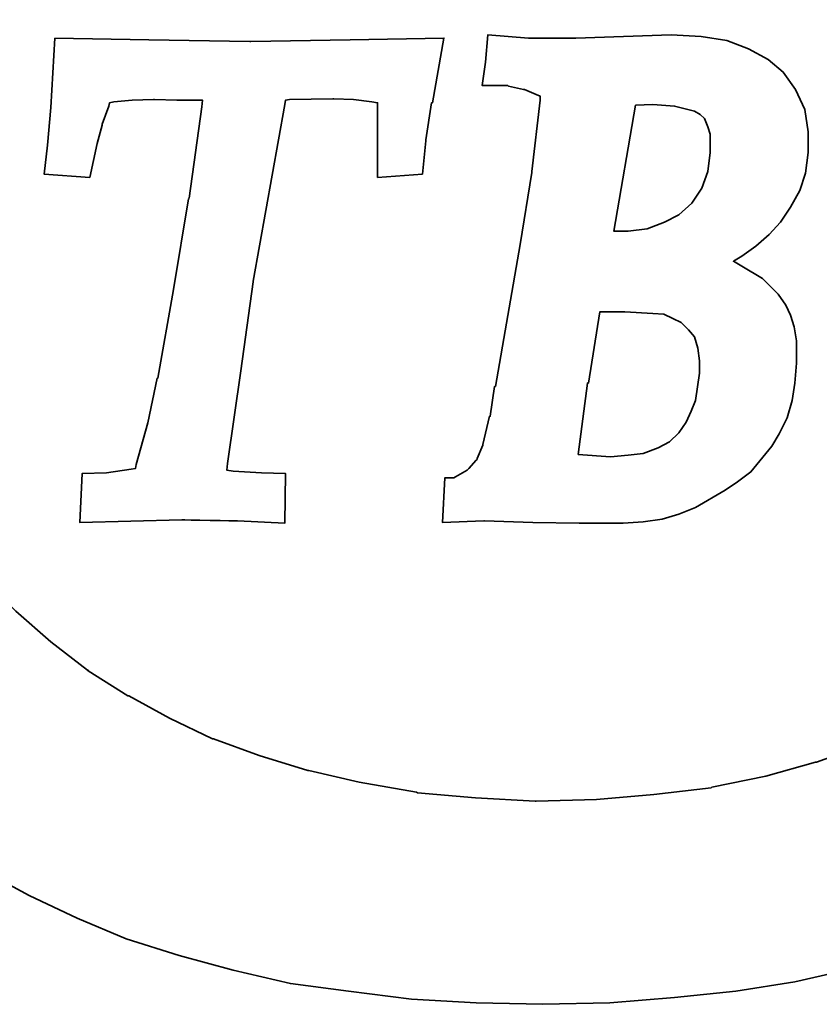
# Model space of a CAD drawing. Header units: millimetres. Extents: x 7 to 250, y 15 to 167.
# Tile 5 of 63: x 160.49 to 165.11, y 81.07 to 86.77. Entities that reach past the tile are written whole.
import ezdxf

# ---------------------------------------------------------------- set-up
doc = ezdxf.new("R2010")
doc.units = ezdxf.units.MM
doc.header["$LTSCALE"] = 0.2
doc.layers.add('layer 1', color=7, linetype='CONTINUOUS')

msp = doc.modelspace()

# ---------------------------------------------------------------- linework, layer by layer
at = {"layer": 'layer 1', "color": 1, "lineweight": 35}
for points, knots in [([(166.8989, 87.134), (166.8989, 87.134), (168.0169, 87.8255), (168.0169, 87.8255), (168.0169, 87.8255), (168.0169, 87.8255), (167.8589, 88.0265), (167.8589, 88.0265), (167.8589, 88.0265), (167.8589, 88.0265), (167.6769, 88.2135), (167.6769, 88.2135), (167.6769, 88.2135), (167.6769, 88.2135), (167.4894, 88.3965), (167.4894, 88.3965), (167.4894, 88.3965), (167.4894, 88.3965), (167.2969, 88.5595), (167.2969, 88.5595), (167.2969, 88.5595), (167.2969, 88.5595), (167.0909, 88.7225), (167.0909, 88.7225), (167.0909, 88.7225), (167.0909, 88.7225), (167.0859, 88.7225), (167.0859, 88.7225), (167.0859, 88.7225), (167.0859, 88.7225), (166.8609, 88.8615), (166.8609, 88.8615), (166.8609, 88.8615), (166.8609, 88.8615), (166.8609, 88.866), (166.8609, 88.866), (166.8609, 88.866), (166.8609, 88.866), (166.6349, 89.005), (166.6349, 89.005), (166.6349, 89.005), (166.6349, 89.005), (166.3909, 89.1255), (166.3909, 89.1255), (166.3909, 89.1255), (166.3909, 89.1255), (166.1454, 89.2505), (166.1454, 89.2505), (166.1454, 89.2505), (166.1454, 89.2505), (165.8479, 89.3655), (165.8479, 89.3655), (165.8479, 89.3655), (165.8479, 89.3655), (165.5264, 89.4755), (165.5264, 89.4755), (165.5264, 89.4755), (165.5264, 89.4755), (165.1909, 89.5715), (165.1909, 89.5715), (165.1909, 89.5715), (165.1909, 89.5715), (164.8364, 89.648), (164.8364, 89.648), (164.8364, 89.648), (164.8364, 89.648), (164.4759, 89.7015), (164.4759, 89.7015), (164.4759, 89.7015), (164.4759, 89.7015), (164.0829, 89.7395), (164.0829, 89.7395), (164.0829, 89.7395), (164.0829, 89.7395), (163.6799, 89.7585), (163.6799, 89.7585), (163.6799, 89.7585), (163.6799, 89.7585), (163.2719, 89.7495), (163.2719, 89.7495), (163.2719, 89.7495), (163.2719, 89.7495), (162.8829, 89.7255), (162.8829, 89.7255), (162.8829, 89.7255), (162.8829, 89.7255), (162.5229, 89.6915), (162.5229, 89.6915), (162.5229, 89.6915), (162.5229, 89.6915), (162.1729, 89.648), (162.1729, 89.648), (162.1729, 89.648), (162.1729, 89.648), (161.8374, 89.581), (161.8374, 89.581), (161.8374, 89.581), (161.8374, 89.581), (161.6069, 89.519), (161.6069, 89.519), (161.6069, 89.519), (161.6069, 89.519), (161.3769, 89.4515), (161.3769, 89.4515), (161.3769, 89.4515), (161.3769, 89.4515), (161.1509, 89.3745), (161.1509, 89.3745), (161.1509, 89.3745), (161.1509, 89.3745), (160.9399, 89.2885), (160.9399, 89.2885), (160.9399, 89.2885), (160.9399, 89.2885), (160.7339, 89.1925), (160.7339, 89.1925), (160.7339, 89.1925), (160.7339, 89.1925), (160.5229, 89.0915), (160.5229, 89.0915), (160.5229, 89.0915), (160.5229, 89.0915), (160.3309, 88.986), (160.3309, 88.986), (160.3309, 88.986), (160.3309, 88.986), (160.1389, 88.8755), (160.1389, 88.8755), (160.1389, 88.8755), (160.1389, 88.8755), (159.9564, 88.751), (159.9564, 88.751), (159.9564, 88.751), (159.9564, 88.751), (159.7789, 88.6265), (159.7789, 88.6265), (159.7789, 88.6265), (159.7789, 88.6265), (159.6159, 88.4925), (159.6159, 88.4925), (159.6159, 88.4925), (159.6159, 88.4925), (159.4479, 88.3485), (159.4479, 88.3485), (159.4479, 88.3485), (159.4479, 88.3485), (159.1554, 88.06), (159.1554, 88.06), (159.1554, 88.06), (159.1554, 88.06), (159.1499, 88.0555), (159.1499, 88.0555), (159.1499, 88.0555), (159.1499, 88.0555), (158.8769, 87.7295), (158.8769, 87.7295), (158.8769, 87.7295), (158.8769, 87.7295), (158.7229, 87.5035), (158.7229, 87.5035), (158.7229, 87.5035), (158.7229, 87.5035), (158.7184, 87.4985), (158.7184, 87.4985), (158.7184, 87.4985), (158.7184, 87.4985), (158.5699, 87.2445), (158.5699, 87.2445), (158.5699, 87.2445), (158.5699, 87.2445), (158.4349, 86.981), (158.4349, 86.981), (158.4349, 86.981), (158.4349, 86.981), (158.3199, 86.6835), (158.3199, 86.6835), (158.3199, 86.6835), (158.3199, 86.6835), (158.2239, 86.3715), (158.2239, 86.3715), (158.2239, 86.3715), (158.2239, 86.3715), (158.2239, 86.3615), (158.2239, 86.3615), (158.2239, 86.3615), (158.2239, 86.3615), (158.1619, 86.0255), (158.1619, 86.0255), (158.1619, 86.0255), (158.1619, 86.0255), (158.1429, 85.858), (158.1429, 85.858), (158.1429, 85.858), (158.1429, 85.858), (158.1329, 85.6705), (158.1329, 85.6705), (158.1329, 85.6705), (158.1329, 85.6705), (158.1234, 85.4835), (158.1234, 85.4835), (158.1234, 85.4835), (158.1234, 85.4835), (158.1234, 85.2965), (158.1234, 85.2965), (158.1234, 85.2965), (158.1234, 85.2965), (158.1519, 84.9225), (158.1519, 84.9225), (158.1519, 84.9225), (158.1519, 84.9225), (158.2099, 84.586), (158.2099, 84.586), (158.2099, 84.586), (158.2099, 84.586), (158.2819, 84.2695), (158.2819, 84.2695), (158.2819, 84.2695), (158.2819, 84.2695), (158.3924, 83.9725), (158.3924, 83.9725), (158.3924, 83.9725), (158.3924, 83.9725), (158.5124, 83.689), (158.5124, 83.689), (158.5124, 83.689), (158.5124, 83.689), (158.6559, 83.4305), (158.6559, 83.4305), (158.6559, 83.4305), (158.6559, 83.4305), (158.8049, 83.181), (158.8049, 83.181), (158.8049, 83.181), (158.8049, 83.181), (158.9869, 82.9555), (158.9869, 82.9555), (158.9869, 82.9555), (158.9869, 82.9555), (159.1694, 82.734), (159.1694, 82.734), (159.1694, 82.734), (159.1694, 82.734), (159.3709, 82.5375), (159.3709, 82.5375), (159.3709, 82.5375), (159.3709, 82.5375), (159.5769, 82.336), (159.5769, 82.336), (159.5769, 82.336), (159.5769, 82.336), (159.7979, 82.1635), (159.7979, 82.1635), (159.7979, 82.1635), (159.7979, 82.1635), (160.0329, 81.991), (160.0329, 81.991), (160.0329, 81.991), (160.0329, 81.991), (160.2829, 81.8375), (160.2829, 81.8375), (160.2829, 81.8375), (160.2829, 81.8375), (160.5414, 81.698), (160.5414, 81.698), (160.5414, 81.698), (160.5414, 81.698), (160.8199, 81.568), (160.8199, 81.568), (160.8199, 81.568), (160.8199, 81.568), (161.1029, 81.4485), (161.1029, 81.4485), (161.1029, 81.4485), (161.1029, 81.4485), (161.4099, 81.3525), (161.4099, 81.3525), (161.4099, 81.3525), (161.4099, 81.3525), (161.7219, 81.2665), (161.7219, 81.2665), (161.7219, 81.2665), (161.7219, 81.2665), (162.0529, 81.1895), (162.0529, 81.1895), (162.0529, 81.1895), (162.0529, 81.1895), (162.3884, 81.1465), (162.3884, 81.1465), (162.3884, 81.1465), (162.3884, 81.1465), (162.7534, 81.0985), (162.7534, 81.0985), (162.7534, 81.0985), (162.7534, 81.0985), (163.1279, 81.079), (163.1279, 81.079), (163.1279, 81.079), (163.1279, 81.079), (163.5119, 81.0695), (163.5119, 81.0695), (163.5119, 81.0695), (163.5119, 81.0695), (163.9004, 81.079), (163.9004, 81.079), (163.9004, 81.079), (163.9004, 81.079), (164.2749, 81.108), (164.2749, 81.108), (164.2749, 81.108), (164.2749, 81.108), (164.6299, 81.1465), (164.6299, 81.1465), (164.6299, 81.1465), (164.6299, 81.1465), (164.9699, 81.199), (164.9699, 81.199), (164.9699, 81.199), (164.9699, 81.199), (165.3009, 81.2755), (165.3009, 81.2755), (165.3009, 81.2755), (165.3009, 81.2755), (165.6179, 81.3625), (165.6179, 81.3625), (165.6179, 81.3625), (165.6179, 81.3625), (165.9159, 81.463), (165.9159, 81.463), (165.9159, 81.463), (165.9159, 81.463), (166.2129, 81.583), (166.2129, 81.583), (166.2129, 81.583), (166.2129, 81.583), (166.6164, 81.7745), (166.6164, 81.7745), (166.6164, 81.7745), (166.6164, 81.7745), (166.8124, 81.8805), (166.8124, 81.8805), (166.8124, 81.8805), (166.8124, 81.8805), (166.9954, 81.991), (166.9954, 81.991), (166.9954, 81.991), (166.9954, 81.991), (167.1729, 82.115), (167.1729, 82.115), (167.1729, 82.115), (167.1729, 82.115), (167.3449, 82.2495), (167.3449, 82.2495), (167.3449, 82.2495), (167.3449, 82.2495), (167.5089, 82.3845), (167.5089, 82.3845), (167.5089, 82.3845), (167.5089, 82.3845), (167.6624, 82.5285), (167.6624, 82.5285), (167.6624, 82.5285), (167.6624, 82.5285), (167.8639, 82.73), (167.8639, 82.73), (167.8639, 82.73), (167.8639, 82.73), (167.9549, 82.826), (167.9549, 82.826), (167.9549, 82.826), (167.9549, 82.826), (168.0219, 82.8975), (168.0219, 82.8975), (168.0219, 82.8975), (168.0219, 82.8975), (166.8989, 83.5935), (166.8989, 83.5935), (166.8989, 83.5935), (166.8989, 83.5935), (166.7259, 83.425), (166.7259, 83.425), (166.7259, 83.425), (166.7259, 83.425), (166.5349, 83.2625), (166.5349, 83.2625), (166.5349, 83.2625), (166.5349, 83.2625), (166.3229, 83.099), (166.3229, 83.099), (166.3229, 83.099), (166.3229, 83.099), (166.1029, 82.9455), (166.1029, 82.9455), (166.1029, 82.9455), (166.1029, 82.9455), (166.0979, 82.9405), (166.0979, 82.9405), (166.0979, 82.9405), (166.0979, 82.9405), (165.8674, 82.806), (165.8674, 82.806), (165.8674, 82.806), (165.8674, 82.806), (165.6279, 82.6815), (165.6279, 82.6815), (165.6279, 82.6815), (165.6279, 82.6815), (165.6229, 82.6815), (165.6229, 82.6815), (165.6229, 82.6815), (165.6229, 82.6815), (165.3639, 82.566), (165.3639, 82.566), (165.3639, 82.566), (165.3639, 82.566), (165.0949, 82.47), (165.0949, 82.47), (165.0949, 82.47), (165.0949, 82.47), (165.0904, 82.47), (165.0904, 82.47), (165.0904, 82.47), (165.0904, 82.47), (164.8019, 82.3885), (164.8019, 82.3885), (164.8019, 82.3885), (164.8019, 82.3885), (164.4909, 82.3265), (164.4909, 82.3265), (164.4909, 82.3265), (164.4909, 82.3265), (164.4859, 82.3215), (164.4859, 82.3215), (164.4859, 82.3215), (164.4859, 82.3215), (164.1549, 82.2835), (164.1549, 82.2835), (164.1549, 82.2835), (164.1549, 82.2835), (163.8239, 82.2545), (163.8239, 82.2545), (163.8239, 82.2545), (163.8239, 82.2545), (163.4734, 82.2445), (163.4734, 82.2445), (163.4734, 82.2445), (163.4734, 82.2445), (163.4689, 82.2445), (163.4689, 82.2445), (163.4689, 82.2445), (163.4689, 82.2445), (163.1234, 82.2645), (163.1234, 82.2645), (163.1234, 82.2645), (163.1234, 82.2645), (162.7869, 82.2925), (162.7869, 82.2925), (162.7869, 82.2925), (162.7869, 82.2925), (162.7824, 82.2975), (162.7824, 82.2975), (162.7824, 82.2975), (162.7824, 82.2975), (162.4509, 82.355), (162.4509, 82.355), (162.4509, 82.355), (162.4509, 82.355), (162.1589, 82.422), (162.1589, 82.422), (162.1589, 82.422), (162.1589, 82.422), (162.1539, 82.422), (162.1539, 82.422), (162.1539, 82.422), (162.1539, 82.422), (161.8709, 82.5085), (161.8709, 82.5085), (161.8709, 82.5085), (161.8709, 82.5085), (161.6069, 82.6045), (161.6069, 82.6045), (161.6069, 82.6045), (161.6069, 82.6045), (161.6019, 82.6045), (161.6019, 82.6045), (161.6019, 82.6045), (161.6019, 82.6045), (161.3529, 82.7245), (161.3529, 82.7245), (161.3529, 82.7245), (161.3529, 82.7245), (161.1169, 82.854), (161.1169, 82.854), (161.1169, 82.854), (161.1169, 82.854), (161.1129, 82.854), (161.1129, 82.854), (161.1129, 82.854), (161.1129, 82.854), (160.8819, 82.998), (160.8819, 82.998), (160.8819, 82.998), (160.8819, 82.998), (160.8819, 83.003), (160.8819, 83.003), (160.8819, 83.003), (160.8819, 83.003), (160.8779, 83.003), (160.8779, 83.003), (160.8779, 83.003), (160.8779, 83.003), (160.6659, 83.1665), (160.6659, 83.1665), (160.6659, 83.1665), (160.6659, 83.1665), (160.4649, 83.3435), (160.4649, 83.3435), (160.4649, 83.3435), (160.4649, 83.3435), (160.4599, 83.348), (160.4599, 83.348), (160.4599, 83.348), (160.4599, 83.348), (160.2779, 83.5355), (160.2779, 83.5355), (160.2779, 83.5355), (160.2779, 83.5355), (160.1054, 83.737), (160.1054, 83.737), (160.1054, 83.737), (160.1054, 83.737), (160.1054, 83.7415), (160.1054, 83.7415), (160.1054, 83.7415), (160.1054, 83.7415), (159.9514, 83.9725), (159.9514, 83.9725), (159.9514, 83.9725), (159.9514, 83.9725), (159.9469, 83.9725), (159.9469, 83.9725), (159.9469, 83.9725), (159.9469, 83.9725), (159.9419, 83.9815), (159.9419, 83.9815), (159.9419, 83.9815), (159.9419, 83.9815), (159.8219, 84.207), (159.8219, 84.207), (159.8219, 84.207), (159.8219, 84.207), (159.8219, 84.212), (159.8219, 84.212), (159.8219, 84.212), (159.8219, 84.212), (159.7209, 84.4765), (159.7209, 84.4765), (159.7209, 84.4765), (159.7209, 84.4765), (159.7159, 84.4855), (159.7159, 84.4855), (159.7159, 84.4855), (159.7159, 84.4855), (159.6304, 84.7735), (159.6304, 84.7735), (159.6304, 84.7735), (159.6304, 84.7735), (159.6304, 84.7785), (159.6304, 84.7785), (159.6304, 84.7785), (159.6304, 84.7785), (159.6009, 84.9315), (159.6009, 84.9315), (159.6009, 84.9315), (159.6009, 84.9315), (159.5959, 84.9365), (159.5959, 84.9365), (159.5959, 84.9365), (159.5959, 84.9365), (159.5769, 85.09), (159.5769, 85.09), (159.5769, 85.09), (159.5769, 85.09), (159.5679, 85.2625), (159.5679, 85.2625), (159.5679, 85.2625), (159.5679, 85.2625), (159.5624, 85.4355), (159.5624, 85.4355), (159.5624, 85.4355), (159.5624, 85.4355), (159.5624, 85.4405), (159.5624, 85.4405), (159.5624, 85.4405), (159.5624, 85.4405), (159.5719, 85.594), (159.5719, 85.594), (159.5719, 85.594), (159.5719, 85.594), (159.5719, 85.6135), (159.5719, 85.6135), (159.5719, 85.6135), (159.5719, 85.6135), (159.5864, 85.7765), (159.5864, 85.7765), (159.5864, 85.7765), (159.5864, 85.7765), (159.6059, 85.9295), (159.6059, 85.9295), (159.6059, 85.9295), (159.6059, 85.9295), (159.6059, 85.935), (159.6059, 85.935), (159.6059, 85.935), (159.6059, 85.935), (159.6109, 85.935), (159.6109, 85.935), (159.6109, 85.935), (159.6109, 85.935), (159.6109, 85.9445), (159.6109, 85.9445), (159.6109, 85.9445), (159.6109, 85.9445), (159.6399, 86.0835), (159.6399, 86.0835), (159.6399, 86.0835), (159.6399, 86.0835), (159.6399, 86.0885), (159.6399, 86.0885), (159.6399, 86.0885), (159.6399, 86.0885), (159.6489, 86.1215), (159.6489, 86.1215), (159.6489, 86.1215), (159.6489, 86.1215), (159.7264, 86.3715), (159.7264, 86.3715), (159.7264, 86.3715), (159.7264, 86.3715), (159.7264, 86.376), (159.7264, 86.376), (159.7264, 86.376), (159.7264, 86.376), (159.8509, 86.6355), (159.8509, 86.6355), (159.8509, 86.6355), (159.8509, 86.6355), (159.9849, 86.8755), (159.9849, 86.8755), (159.9849, 86.8755), (159.9849, 86.8755), (159.9899, 86.8795), (159.9899, 86.8795), (159.9899, 86.8795), (159.9899, 86.8795), (160.1534, 87.1005), (160.1534, 87.1005), (160.1534, 87.1005), (160.1534, 87.1005), (160.3259, 87.2925), (160.3259, 87.2925), (160.3259, 87.2925), (160.3259, 87.2925), (160.3259, 87.2975), (160.3259, 87.2975), (160.3259, 87.2975), (160.3259, 87.2975), (160.5079, 87.4795), (160.5079, 87.4795), (160.5079, 87.4795), (160.5079, 87.4795), (160.5129, 87.4795), (160.5129, 87.4795), (160.5129, 87.4795), (160.5129, 87.4795), (160.7139, 87.652), (160.7139, 87.652), (160.7139, 87.652), (160.7139, 87.652), (160.9349, 87.8055), (160.9349, 87.8055), (160.9349, 87.8055), (160.9349, 87.8055), (160.9399, 87.8105), (160.9399, 87.8105), (160.9399, 87.8105), (160.9399, 87.8105), (161.1704, 87.9545), (161.1704, 87.9545), (161.1704, 87.9545), (161.1704, 87.9545), (161.4099, 88.089), (161.4099, 88.089), (161.4099, 88.089), (161.4099, 88.089), (161.4149, 88.089), (161.4149, 88.089), (161.4149, 88.089), (161.4149, 88.089), (161.6639, 88.199), (161.6639, 88.199), (161.6639, 88.199), (161.6639, 88.199), (161.9334, 88.295), (161.9334, 88.295), (161.9334, 88.295), (161.9334, 88.295), (162.2109, 88.3865), (162.2109, 88.3865), (162.2109, 88.3865), (162.2109, 88.3865), (162.2159, 88.3865), (162.2159, 88.3865), (162.2159, 88.3865), (162.2159, 88.3865), (162.5139, 88.4535), (162.5139, 88.4535), (162.5139, 88.4535), (162.5139, 88.4535), (162.5139, 88.4585), (162.5139, 88.4585), (162.5139, 88.4585), (162.5139, 88.4585), (162.5189, 88.4585), (162.5189, 88.4585), (162.5189, 88.4585), (162.5189, 88.4585), (162.8499, 88.5065), (162.8499, 88.5065), (162.8499, 88.5065), (162.8499, 88.5065), (162.8539, 88.5065), (162.8539, 88.5065), (162.8539, 88.5065), (162.8539, 88.5065), (163.1954, 88.535), (163.1954, 88.535), (163.1954, 88.535), (163.1954, 88.535), (163.5359, 88.5445), (163.5359, 88.5445), (163.5359, 88.5445), (163.5359, 88.5445), (163.5409, 88.5445), (163.5409, 88.5445), (163.5409, 88.5445), (163.5409, 88.5445), (163.8859, 88.535), (163.8859, 88.535), (163.8859, 88.535), (163.8859, 88.535), (164.2219, 88.5065), (164.2219, 88.5065), (164.2219, 88.5065), (164.2219, 88.5065), (164.2269, 88.5015), (164.2269, 88.5015), (164.2269, 88.5015), (164.2269, 88.5015), (164.5429, 88.4445), (164.5429, 88.4445), (164.5429, 88.4445), (164.5429, 88.4445), (164.8499, 88.3815), (164.8499, 88.3815), (164.8499, 88.3815), (164.8499, 88.3815), (164.8549, 88.3815), (164.8549, 88.3815), (164.8549, 88.3815), (164.8549, 88.3815), (165.1429, 88.295), (165.1429, 88.295), (165.1429, 88.295), (165.1429, 88.295), (165.3729, 88.2095), (165.3729, 88.2095), (165.3729, 88.2095), (165.3729, 88.2095), (165.6039, 88.1135), (165.6039, 88.1135), (165.6039, 88.1135), (165.6039, 88.1135), (165.6089, 88.1135), (165.6089, 88.1135), (165.6089, 88.1135), (165.6089, 88.1135), (165.8199, 88.0025), (165.8199, 88.0025), (165.8199, 88.0025), (165.8199, 88.0025), (166.0309, 87.8775), (166.0309, 87.8775), (166.0309, 87.8775), (166.0309, 87.8775), (166.0309, 87.8735), (166.0309, 87.8735), (166.0309, 87.8735), (166.0309, 87.8735), (166.2229, 87.7485), (166.2229, 87.7485), (166.2229, 87.7485), (166.2229, 87.7485), (166.2274, 87.7485), (166.2274, 87.7485), (166.2274, 87.7485), (166.2274, 87.7485), (166.4049, 87.6095), (166.4049, 87.6095), (166.4049, 87.6095), (166.4049, 87.6095), (166.4099, 87.604), (166.4099, 87.604), (166.4099, 87.604), (166.4099, 87.604), (166.5829, 87.4555), (166.5829, 87.4555), (166.5829, 87.4555), (166.5829, 87.4555), (166.5869, 87.4505), (166.5869, 87.4505), (166.5869, 87.4505), (166.5869, 87.4505), (166.7409, 87.2925), (166.7409, 87.2925), (166.7409, 87.2925), (166.7409, 87.2925), (166.8269, 87.2015), (166.8269, 87.2015), (166.8269, 87.2015), (166.8269, 87.2015), (166.8989, 87.134), (166.8989, 87.134)], [0, 0, 0, 0, 0.004808, 0.004808, 0.004808, 0.004808, 0.009615, 0.009615, 0.009615, 0.009615, 0.014423, 0.014423, 0.014423, 0.014423, 0.019231, 0.019231, 0.019231, 0.019231, 0.024038, 0.024038, 0.024038, 0.024038, 0.028846, 0.028846, 0.028846, 0.028846, 0.033654, 0.033654, 0.033654, 0.033654, 0.038462, 0.038462, 0.038462, 0.038462, 0.043269, 0.043269, 0.043269, 0.043269, 0.048077, 0.048077, 0.048077, 0.048077, 0.052885, 0.052885, 0.052885, 0.052885, 0.057692, 0.057692, 0.057692, 0.057692, 0.0625, 0.0625, 0.0625, 0.0625, 0.067308, 0.067308, 0.067308, 0.067308, 0.072115, 0.072115, 0.072115, 0.072115, 0.076923, 0.076923, 0.076923, 0.076923, 0.081731, 0.081731, 0.081731, 0.081731, 0.086538, 0.086538, 0.086538, 0.086538, 0.091346, 0.091346, 0.091346, 0.091346, 0.096154, 0.096154, 0.096154, 0.096154, 0.100962, 0.100962, 0.100962, 0.100962, 0.105769, 0.105769, 0.105769, 0.105769, 0.110577, 0.110577, 0.110577, 0.110577, 0.115385, 0.115385, 0.115385, 0.115385, 0.120192, 0.120192, 0.120192, 0.120192, 0.125, 0.125, 0.125, 0.125, 0.129808, 0.129808, 0.129808, 0.129808, 0.134615, 0.134615, 0.134615, 0.134615, 0.139423, 0.139423, 0.139423, 0.139423, 0.144231, 0.144231, 0.144231, 0.144231, 0.149038, 0.149038, 0.149038, 0.149038, 0.153846, 0.153846, 0.153846, 0.153846, 0.158654, 0.158654, 0.158654, 0.158654, 0.163462, 0.163462, 0.163462, 0.163462, 0.168269, 0.168269, 0.168269, 0.168269, 0.173077, 0.173077, 0.173077, 0.173077, 0.177885, 0.177885, 0.177885, 0.177885, 0.182692, 0.182692, 0.182692, 0.182692, 0.1875, 0.1875, 0.1875, 0.1875, 0.192308, 0.192308, 0.192308, 0.192308, 0.197115, 0.197115, 0.197115, 0.197115, 0.201923, 0.201923, 0.201923, 0.201923, 0.206731, 0.206731, 0.206731, 0.206731, 0.211538, 0.211538, 0.211538, 0.211538, 0.216346, 0.216346, 0.216346, 0.216346, 0.221154, 0.221154, 0.221154, 0.221154, 0.225962, 0.225962, 0.225962, 0.225962, 0.230769, 0.230769, 0.230769, 0.230769, 0.235577, 0.235577, 0.235577, 0.235577, 0.240385, 0.240385, 0.240385, 0.240385, 0.245192, 0.245192, 0.245192, 0.245192, 0.25, 0.25, 0.25, 0.25, 0.254808, 0.254808, 0.254808, 0.254808, 0.259615, 0.259615, 0.259615, 0.259615, 0.264423, 0.264423, 0.264423, 0.264423, 0.269231, 0.269231, 0.269231, 0.269231, 0.274038, 0.274038, 0.274038, 0.274038, 0.278846, 0.278846, 0.278846, 0.278846, 0.283654, 0.283654, 0.283654, 0.283654, 0.288462, 0.288462, 0.288462, 0.288462, 0.293269, 0.293269, 0.293269, 0.293269, 0.298077, 0.298077, 0.298077, 0.298077, 0.302885, 0.302885, 0.302885, 0.302885, 0.307692, 0.307692, 0.307692, 0.307692, 0.3125, 0.3125, 0.3125, 0.3125, 0.317308, 0.317308, 0.317308, 0.317308, 0.322115, 0.322115, 0.322115, 0.322115, 0.326923, 0.326923, 0.326923, 0.326923, 0.331731, 0.331731, 0.331731, 0.331731, 0.336538, 0.336538, 0.336538, 0.336538, 0.341346, 0.341346, 0.341346, 0.341346, 0.346154, 0.346154, 0.346154, 0.346154, 0.350962, 0.350962, 0.350962, 0.350962, 0.355769, 0.355769, 0.355769, 0.355769, 0.360577, 0.360577, 0.360577, 0.360577, 0.365385, 0.365385, 0.365385, 0.365385, 0.370192, 0.370192, 0.370192, 0.370192, 0.375, 0.375, 0.375, 0.375, 0.379808, 0.379808, 0.379808, 0.379808, 0.384615, 0.384615, 0.384615, 0.384615, 0.389423, 0.389423, 0.389423, 0.389423, 0.394231, 0.394231, 0.394231, 0.394231, 0.399038, 0.399038, 0.399038, 0.399038, 0.403846, 0.403846, 0.403846, 0.403846, 0.408654, 0.408654, 0.408654, 0.408654, 0.413462, 0.413462, 0.413462, 0.413462, 0.418269, 0.418269, 0.418269, 0.418269, 0.423077, 0.423077, 0.423077, 0.423077, 0.427885, 0.427885, 0.427885, 0.427885, 0.432692, 0.432692, 0.432692, 0.432692, 0.4375, 0.4375, 0.4375, 0.4375, 0.442308, 0.442308, 0.442308, 0.442308, 0.447115, 0.447115, 0.447115, 0.447115, 0.451923, 0.451923, 0.451923, 0.451923, 0.456731, 0.456731, 0.456731, 0.456731, 0.461538, 0.461538, 0.461538, 0.461538, 0.466346, 0.466346, 0.466346, 0.466346, 0.471154, 0.471154, 0.471154, 0.471154, 0.475962, 0.475962, 0.475962, 0.475962, 0.480769, 0.480769, 0.480769, 0.480769, 0.485577, 0.485577, 0.485577, 0.485577, 0.490385, 0.490385, 0.490385, 0.490385, 0.495192, 0.495192, 0.495192, 0.495192, 0.5, 0.5, 0.5, 0.5, 0.504808, 0.504808, 0.504808, 0.504808, 0.509615, 0.509615, 0.509615, 0.509615, 0.514423, 0.514423, 0.514423, 0.514423, 0.519231, 0.519231, 0.519231, 0.519231, 0.524038, 0.524038, 0.524038, 0.524038, 0.528846, 0.528846, 0.528846, 0.528846, 0.533654, 0.533654, 0.533654, 0.533654, 0.538462, 0.538462, 0.538462, 0.538462, 0.543269, 0.543269, 0.543269, 0.543269, 0.548077, 0.548077, 0.548077, 0.548077, 0.552885, 0.552885, 0.552885, 0.552885, 0.557692, 0.557692, 0.557692, 0.557692, 0.5625, 0.5625, 0.5625, 0.5625, 0.567308, 0.567308, 0.567308, 0.567308, 0.572115, 0.572115, 0.572115, 0.572115, 0.576923, 0.576923, 0.576923, 0.576923, 0.581731, 0.581731, 0.581731, 0.581731, 0.586538, 0.586538, 0.586538, 0.586538, 0.591346, 0.591346, 0.591346, 0.591346, 0.596154, 0.596154, 0.596154, 0.596154, 0.600962, 0.600962, 0.600962, 0.600962, 0.605769, 0.605769, 0.605769, 0.605769, 0.610577, 0.610577, 0.610577, 0.610577, 0.615385, 0.615385, 0.615385, 0.615385, 0.620192, 0.620192, 0.620192, 0.620192, 0.625, 0.625, 0.625, 0.625, 0.629808, 0.629808, 0.629808, 0.629808, 0.634615, 0.634615, 0.634615, 0.634615, 0.639423, 0.639423, 0.639423, 0.639423, 0.644231, 0.644231, 0.644231, 0.644231, 0.649038, 0.649038, 0.649038, 0.649038, 0.653846, 0.653846, 0.653846, 0.653846, 0.658654, 0.658654, 0.658654, 0.658654, 0.663462, 0.663462, 0.663462, 0.663462, 0.668269, 0.668269, 0.668269, 0.668269, 0.673077, 0.673077, 0.673077, 0.673077, 0.677885, 0.677885, 0.677885, 0.677885, 0.682692, 0.682692, 0.682692, 0.682692, 0.6875, 0.6875, 0.6875, 0.6875, 0.692308, 0.692308, 0.692308, 0.692308, 0.697115, 0.697115, 0.697115, 0.697115, 0.701923, 0.701923, 0.701923, 0.701923, 0.706731, 0.706731, 0.706731, 0.706731, 0.711538, 0.711538, 0.711538, 0.711538, 0.716346, 0.716346, 0.716346, 0.716346, 0.721154, 0.721154, 0.721154, 0.721154, 0.725962, 0.725962, 0.725962, 0.725962, 0.730769, 0.730769, 0.730769, 0.730769, 0.735577, 0.735577, 0.735577, 0.735577, 0.740385, 0.740385, 0.740385, 0.740385, 0.745192, 0.745192, 0.745192, 0.745192, 0.75, 0.75, 0.75, 0.75, 0.754808, 0.754808, 0.754808, 0.754808, 0.759615, 0.759615, 0.759615, 0.759615, 0.764423, 0.764423, 0.764423, 0.764423, 0.769231, 0.769231, 0.769231, 0.769231, 0.774038, 0.774038, 0.774038, 0.774038, 0.778846, 0.778846, 0.778846, 0.778846, 0.783654, 0.783654, 0.783654, 0.783654, 0.788462, 0.788462, 0.788462, 0.788462, 0.793269, 0.793269, 0.793269, 0.793269, 0.798077, 0.798077, 0.798077, 0.798077, 0.802885, 0.802885, 0.802885, 0.802885, 0.807692, 0.807692, 0.807692, 0.807692, 0.8125, 0.8125, 0.8125, 0.8125, 0.817308, 0.817308, 0.817308, 0.817308, 0.822115, 0.822115, 0.822115, 0.822115, 0.826923, 0.826923, 0.826923, 0.826923, 0.831731, 0.831731, 0.831731, 0.831731, 0.836538, 0.836538, 0.836538, 0.836538, 0.841346, 0.841346, 0.841346, 0.841346, 0.846154, 0.846154, 0.846154, 0.846154, 0.850962, 0.850962, 0.850962, 0.850962, 0.855769, 0.855769, 0.855769, 0.855769, 0.860577, 0.860577, 0.860577, 0.860577, 0.865385, 0.865385, 0.865385, 0.865385, 0.870192, 0.870192, 0.870192, 0.870192, 0.875, 0.875, 0.875, 0.875, 0.879808, 0.879808, 0.879808, 0.879808, 0.884615, 0.884615, 0.884615, 0.884615, 0.889423, 0.889423, 0.889423, 0.889423, 0.894231, 0.894231, 0.894231, 0.894231, 0.899038, 0.899038, 0.899038, 0.899038, 0.903846, 0.903846, 0.903846, 0.903846, 0.908654, 0.908654, 0.908654, 0.908654, 0.913462, 0.913462, 0.913462, 0.913462, 0.918269, 0.918269, 0.918269, 0.918269, 0.923077, 0.923077, 0.923077, 0.923077, 0.927885, 0.927885, 0.927885, 0.927885, 0.932692, 0.932692, 0.932692, 0.932692, 0.9375, 0.9375, 0.9375, 0.9375, 0.942308, 0.942308, 0.942308, 0.942308, 0.947115, 0.947115, 0.947115, 0.947115, 0.951923, 0.951923, 0.951923, 0.951923, 0.956731, 0.956731, 0.956731, 0.956731, 0.961538, 0.961538, 0.961538, 0.961538, 0.966346, 0.966346, 0.966346, 0.966346, 0.971154, 0.971154, 0.971154, 0.971154, 0.975962, 0.975962, 0.975962, 0.975962, 0.980769, 0.980769, 0.980769, 0.980769, 0.985577, 0.985577, 0.985577, 0.985577, 0.990385, 0.990385, 0.990385, 0.990385, 0.995192, 0.995192, 0.995192, 0.995192, 1, 1, 1, 1]), ([(160.6899, 86.6595), (160.6899, 86.6595), (160.6659, 86.2565), (160.6659, 86.2565), (160.6659, 86.2565), (160.6659, 86.2565), (160.6474, 86.0405), (160.6474, 86.0405), (160.6474, 86.0405), (160.6474, 86.0405), (160.6279, 85.872), (160.6279, 85.872), (160.6279, 85.872), (160.6279, 85.872), (160.8919, 85.853), (160.8919, 85.853), (160.8919, 85.853), (160.8919, 85.853), (160.9349, 86.0495), (160.9349, 86.0495), (160.9349, 86.0495), (160.9349, 86.0495), (160.9639, 86.1555), (160.9639, 86.1555), (160.9639, 86.1555), (160.9639, 86.1555), (160.9639, 86.1605), (160.9639, 86.1605), (160.9639, 86.1605), (160.9639, 86.1605), (161.0019, 86.2655), (161.0019, 86.2655), (161.0019, 86.2655), (161.0019, 86.2655), (161.0069, 86.2845), (161.0069, 86.2845), (161.0069, 86.2845), (161.0069, 86.2845), (161.0309, 86.2895), (161.0309, 86.2895), (161.0309, 86.2895), (161.0309, 86.2895), (161.1369, 86.299), (161.1369, 86.299), (161.1369, 86.299), (161.1369, 86.299), (161.2609, 86.3045), (161.2609, 86.3045), (161.2609, 86.3045), (161.2609, 86.3045), (161.2664, 86.3045), (161.2664, 86.3045), (161.2664, 86.3045), (161.2664, 86.3045), (161.3959, 86.299), (161.3959, 86.299), (161.3959, 86.299), (161.3959, 86.299), (161.5009, 86.299), (161.5009, 86.299), (161.5009, 86.299), (161.5009, 86.299), (161.5449, 86.299), (161.5449, 86.299), (161.5449, 86.299), (161.5449, 86.299), (161.5399, 86.2605), (161.5399, 86.2605), (161.5399, 86.2605), (161.5399, 86.2605), (161.4674, 85.733), (161.4674, 85.733), (161.4674, 85.733), (161.4674, 85.733), (161.4624, 85.7285), (161.4624, 85.7285), (161.4624, 85.7285), (161.4624, 85.7285), (161.3769, 85.205), (161.3769, 85.205), (161.3769, 85.205), (161.3769, 85.205), (161.2849, 84.6915), (161.2849, 84.6915), (161.2849, 84.6915), (161.2849, 84.6915), (161.2809, 84.6915), (161.2809, 84.6915), (161.2809, 84.6915), (161.2809, 84.6915), (161.2279, 84.4325), (161.2279, 84.4325), (161.2279, 84.4325), (161.2279, 84.4325), (161.1609, 84.1925), (161.1609, 84.1925), (161.1609, 84.1925), (161.1609, 84.1925), (161.1559, 84.1685), (161.1559, 84.1685), (161.1559, 84.1685), (161.1559, 84.1685), (161.1319, 84.1645), (161.1319, 84.1645), (161.1319, 84.1645), (161.1319, 84.1645), (160.9879, 84.1445), (160.9879, 84.1445), (160.9879, 84.1445), (160.9879, 84.1445), (160.8484, 84.1405), (160.8484, 84.1405), (160.8484, 84.1405), (160.8484, 84.1405), (160.8339, 83.8575), (160.8339, 83.8575), (160.8339, 83.8575), (160.8339, 83.8575), (161.4249, 83.8715), (161.4249, 83.8715), (161.4249, 83.8715), (161.4249, 83.8715), (161.4289, 83.8715), (161.4289, 83.8715), (161.4289, 83.8715), (161.4289, 83.8715), (161.7459, 83.8665), (161.7459, 83.8665), (161.7459, 83.8665), (161.7459, 83.8665), (162.0199, 83.852), (162.0199, 83.852), (162.0199, 83.852), (162.0199, 83.852), (162.0239, 84.1405), (162.0239, 84.1405), (162.0239, 84.1405), (162.0239, 84.1405), (161.8854, 84.1445), (161.8854, 84.1445), (161.8854, 84.1445), (161.8854, 84.1445), (161.7219, 84.1545), (161.7219, 84.1545), (161.7219, 84.1545), (161.7219, 84.1545), (161.6839, 84.1595), (161.6839, 84.1595), (161.6839, 84.1595), (161.6839, 84.1595), (161.6879, 84.1975), (161.6879, 84.1975), (161.6879, 84.1975), (161.6879, 84.1975), (161.7649, 84.735), (161.7649, 84.735), (161.7649, 84.735), (161.7649, 84.735), (161.8374, 85.2485), (161.8374, 85.2485), (161.8374, 85.2485), (161.8374, 85.2485), (161.8374, 85.2535), (161.8374, 85.2535), (161.8374, 85.2535), (161.8374, 85.2535), (162.0199, 86.275), (162.0199, 86.275), (162.0199, 86.275), (162.0199, 86.275), (162.0239, 86.299), (162.0239, 86.299), (162.0239, 86.299), (162.0239, 86.299), (162.0479, 86.3045), (162.0479, 86.3045), (162.0479, 86.3045), (162.0479, 86.3045), (162.2979, 86.3085), (162.2979, 86.3085), (162.2979, 86.3085), (162.2979, 86.3085), (162.3029, 86.3085), (162.3029, 86.3085), (162.3029, 86.3085), (162.3029, 86.3085), (162.4179, 86.3045), (162.4179, 86.3045), (162.4179, 86.3045), (162.4179, 86.3045), (162.5229, 86.2895), (162.5229, 86.2895), (162.5229, 86.2895), (162.5229, 86.2895), (162.5569, 86.2845), (162.5569, 86.2845), (162.5569, 86.2845), (162.5569, 86.2845), (162.5569, 86.251), (162.5569, 86.251), (162.5569, 86.251), (162.5569, 86.251), (162.5569, 86.0305), (162.5569, 86.0305), (162.5569, 86.0305), (162.5569, 86.0305), (162.5569, 85.853), (162.5569, 85.853), (162.5569, 85.853), (162.5569, 85.853), (162.8159, 85.872), (162.8159, 85.872), (162.8159, 85.872), (162.8159, 85.872), (162.8349, 86.0645), (162.8349, 86.0645), (162.8349, 86.0645), (162.8349, 86.0645), (162.8349, 86.0695), (162.8349, 86.0695), (162.8349, 86.0695), (162.8349, 86.0695), (162.8689, 86.2845), (162.8689, 86.2845), (162.8689, 86.2845), (162.8689, 86.2845), (162.8739, 86.2845), (162.8739, 86.2845), (162.8739, 86.2845), (162.8739, 86.2845), (162.9409, 86.6595), (162.9409, 86.6595), (162.9409, 86.6595), (162.9409, 86.6595), (162.3989, 86.6495), (162.3989, 86.6495), (162.3989, 86.6495), (162.3989, 86.6495), (161.8229, 86.64), (161.8229, 86.64), (161.8229, 86.64), (161.8229, 86.64), (161.8179, 86.64), (161.8179, 86.64), (161.8179, 86.64), (161.8179, 86.64), (161.2329, 86.6495), (161.2329, 86.6495), (161.2329, 86.6495), (161.2329, 86.6495), (160.6899, 86.6595), (160.6899, 86.6595)], [0, 0, 0, 0, 0.015873, 0.015873, 0.015873, 0.015873, 0.031746, 0.031746, 0.031746, 0.031746, 0.047619, 0.047619, 0.047619, 0.047619, 0.063492, 0.063492, 0.063492, 0.063492, 0.079365, 0.079365, 0.079365, 0.079365, 0.095238, 0.095238, 0.095238, 0.095238, 0.111111, 0.111111, 0.111111, 0.111111, 0.126984, 0.126984, 0.126984, 0.126984, 0.142857, 0.142857, 0.142857, 0.142857, 0.15873, 0.15873, 0.15873, 0.15873, 0.174603, 0.174603, 0.174603, 0.174603, 0.190476, 0.190476, 0.190476, 0.190476, 0.206349, 0.206349, 0.206349, 0.206349, 0.222222, 0.222222, 0.222222, 0.222222, 0.238095, 0.238095, 0.238095, 0.238095, 0.253968, 0.253968, 0.253968, 0.253968, 0.269841, 0.269841, 0.269841, 0.269841, 0.285714, 0.285714, 0.285714, 0.285714, 0.301587, 0.301587, 0.301587, 0.301587, 0.31746, 0.31746, 0.31746, 0.31746, 0.333333, 0.333333, 0.333333, 0.333333, 0.349206, 0.349206, 0.349206, 0.349206, 0.365079, 0.365079, 0.365079, 0.365079, 0.380952, 0.380952, 0.380952, 0.380952, 0.396825, 0.396825, 0.396825, 0.396825, 0.412698, 0.412698, 0.412698, 0.412698, 0.428571, 0.428571, 0.428571, 0.428571, 0.444444, 0.444444, 0.444444, 0.444444, 0.460317, 0.460317, 0.460317, 0.460317, 0.47619, 0.47619, 0.47619, 0.47619, 0.492063, 0.492063, 0.492063, 0.492064, 0.507937, 0.507937, 0.507937, 0.507937, 0.52381, 0.52381, 0.52381, 0.52381, 0.539683, 0.539683, 0.539683, 0.539683, 0.555556, 0.555556, 0.555556, 0.555556, 0.571429, 0.571429, 0.571429, 0.571429, 0.587302, 0.587302, 0.587302, 0.587302, 0.603175, 0.603175, 0.603175, 0.603175, 0.619048, 0.619048, 0.619048, 0.619048, 0.634921, 0.634921, 0.634921, 0.634921, 0.650794, 0.650794, 0.650794, 0.650794, 0.666667, 0.666667, 0.666667, 0.666667, 0.68254, 0.68254, 0.68254, 0.68254, 0.698413, 0.698413, 0.698413, 0.698413, 0.714286, 0.714286, 0.714286, 0.714286, 0.730159, 0.730159, 0.730159, 0.730159, 0.746032, 0.746032, 0.746032, 0.746032, 0.761905, 0.761905, 0.761905, 0.761905, 0.777778, 0.777778, 0.777778, 0.777778, 0.793651, 0.793651, 0.793651, 0.793651, 0.809524, 0.809524, 0.809524, 0.809524, 0.825397, 0.825397, 0.825397, 0.825397, 0.84127, 0.84127, 0.84127, 0.84127, 0.857143, 0.857143, 0.857143, 0.857143, 0.873016, 0.873016, 0.873016, 0.873016, 0.888889, 0.888889, 0.888889, 0.888889, 0.904762, 0.904762, 0.904762, 0.904762, 0.920635, 0.920635, 0.920635, 0.920635, 0.936508, 0.936508, 0.936508, 0.936508, 0.952381, 0.952381, 0.952381, 0.952381, 0.968254, 0.968254, 0.968254, 0.968254, 0.984127, 0.984127, 0.984127, 0.984127, 1, 1, 1, 1]), ([(165.0469, 86.1175), (165.0469, 86.1175), (165.0279, 86.2465), (165.0279, 86.2465), (165.0279, 86.2465), (165.0279, 86.2465), (164.9749, 86.3615), (164.9749, 86.3615), (164.9749, 86.3615), (164.9749, 86.3615), (164.9029, 86.4625), (164.9029, 86.4625), (164.9029, 86.4625), (164.9029, 86.4625), (164.8169, 86.5345), (164.8169, 86.5345), (164.8169, 86.5345), (164.8169, 86.5345), (164.7019, 86.5965), (164.7019, 86.5965), (164.7019, 86.5965), (164.7019, 86.5965), (164.5769, 86.6445), (164.5769, 86.6445), (164.5769, 86.6445), (164.5769, 86.6445), (164.4279, 86.6685), (164.4279, 86.6685), (164.4279, 86.6685), (164.4279, 86.6685), (164.2549, 86.6785), (164.2549, 86.6785), (164.2549, 86.6785), (164.2549, 86.6785), (163.7039, 86.6595), (163.7039, 86.6595), (163.7039, 86.6595), (163.7039, 86.6595), (163.4299, 86.6595), (163.4299, 86.6595), (163.4299, 86.6595), (163.4299, 86.6595), (163.1954, 86.6785), (163.1954, 86.6785), (163.1954, 86.6785), (163.1954, 86.6785), (163.1809, 86.5205), (163.1809, 86.5205), (163.1809, 86.5205), (163.1809, 86.5205), (163.1609, 86.3855), (163.1609, 86.3855), (163.1609, 86.3855), (163.1609, 86.3855), (163.3049, 86.3855), (163.3049, 86.3855), (163.3049, 86.3855), (163.3049, 86.3855), (163.3099, 86.3855), (163.3099, 86.3855), (163.3099, 86.3855), (163.3099, 86.3855), (163.3149, 86.381), (163.3149, 86.381), (163.3149, 86.381), (163.3149, 86.381), (163.4014, 86.3615), (163.4014, 86.3615), (163.4014, 86.3615), (163.4014, 86.3615), (163.4059, 86.3615), (163.4059, 86.3615), (163.4059, 86.3615), (163.4059, 86.3615), (163.4734, 86.3325), (163.4734, 86.3325), (163.4734, 86.3325), (163.4734, 86.3325), (163.4969, 86.3235), (163.4969, 86.3235), (163.4969, 86.3235), (163.4969, 86.3235), (163.4969, 86.299), (163.4969, 86.299), (163.4969, 86.299), (163.4969, 86.299), (163.4494, 85.8865), (163.4494, 85.8865), (163.4494, 85.8865), (163.4494, 85.8865), (163.4494, 85.8815), (163.4494, 85.8815), (163.4494, 85.8815), (163.4494, 85.8815), (163.3819, 85.464), (163.3819, 85.464), (163.3819, 85.464), (163.3819, 85.464), (163.2379, 84.6435), (163.2379, 84.6435), (163.2379, 84.6435), (163.2379, 84.6435), (163.2334, 84.6435), (163.2334, 84.6435), (163.2334, 84.6435), (163.2334, 84.6435), (163.2089, 84.471), (163.2089, 84.471), (163.2089, 84.471), (163.2089, 84.471), (163.2049, 84.471), (163.2049, 84.471), (163.2049, 84.471), (163.2049, 84.471), (163.1659, 84.3085), (163.1659, 84.3085), (163.1659, 84.3085), (163.1659, 84.3085), (163.1659, 84.3035), (163.1659, 84.3035), (163.1659, 84.3035), (163.1659, 84.3035), (163.1329, 84.2265), (163.1329, 84.2265), (163.1329, 84.2265), (163.1329, 84.2265), (163.1329, 84.2215), (163.1329, 84.2215), (163.1329, 84.2215), (163.1329, 84.2215), (163.1279, 84.2165), (163.1279, 84.2165), (163.1279, 84.2165), (163.1279, 84.2165), (163.0849, 84.1685), (163.0849, 84.1685), (163.0849, 84.1685), (163.0849, 84.1685), (163.0799, 84.1645), (163.0799, 84.1645), (163.0799, 84.1645), (163.0799, 84.1645), (163.0754, 84.1595), (163.0754, 84.1595), (163.0754, 84.1595), (163.0754, 84.1595), (163.0074, 84.121), (163.0074, 84.121), (163.0074, 84.121), (163.0074, 84.121), (162.9979, 84.116), (162.9979, 84.116), (162.9979, 84.116), (162.9979, 84.116), (162.9889, 84.116), (162.9889, 84.116), (162.9889, 84.116), (162.9889, 84.116), (162.9459, 84.116), (162.9459, 84.116), (162.9459, 84.116), (162.9459, 84.116), (162.9314, 83.8575), (162.9314, 83.8575), (162.9314, 83.8575), (162.9314, 83.8575), (163.1714, 83.8665), (163.1714, 83.8665), (163.1714, 83.8665), (163.1714, 83.8665), (163.1759, 83.8665), (163.1759, 83.8665), (163.1759, 83.8665), (163.1759, 83.8665), (163.4539, 83.8575), (163.4539, 83.8575), (163.4539, 83.8575), (163.4539, 83.8575), (163.7229, 83.852), (163.7229, 83.852), (163.7229, 83.852), (163.7229, 83.852), (163.9769, 83.852), (163.9769, 83.852), (163.9769, 83.852), (163.9769, 83.852), (164.0924, 83.8615), (164.0924, 83.8615), (164.0924, 83.8615), (164.0924, 83.8615), (164.2029, 83.876), (164.2029, 83.876), (164.2029, 83.876), (164.2029, 83.876), (164.2989, 83.9055), (164.2989, 83.9055), (164.2989, 83.9055), (164.2989, 83.9055), (164.3949, 83.943), (164.3949, 83.943), (164.3949, 83.943), (164.3949, 83.943), (164.5674, 84.0445), (164.5674, 84.0445), (164.5674, 84.0445), (164.5674, 84.0445), (164.6394, 84.092), (164.6394, 84.092), (164.6394, 84.092), (164.6394, 84.092), (164.7159, 84.1495), (164.7159, 84.1495), (164.7159, 84.1495), (164.7159, 84.1495), (164.8364, 84.2985), (164.8364, 84.2985), (164.8364, 84.2985), (164.8364, 84.2985), (164.8789, 84.3705), (164.8789, 84.3705), (164.8789, 84.3705), (164.8789, 84.3705), (164.9269, 84.462), (164.9269, 84.462), (164.9269, 84.462), (164.9269, 84.462), (164.9559, 84.5625), (164.9559, 84.5625), (164.9559, 84.5625), (164.9559, 84.5625), (164.9699, 84.6635), (164.9699, 84.6635), (164.9699, 84.6635), (164.9699, 84.6635), (164.9799, 84.7785), (164.9799, 84.7785), (164.9799, 84.7785), (164.9799, 84.7785), (164.9799, 84.9075), (164.9799, 84.9075), (164.9799, 84.9075), (164.9799, 84.9075), (164.9659, 84.989), (164.9659, 84.989), (164.9659, 84.989), (164.9659, 84.989), (164.9459, 85.0565), (164.9459, 85.0565), (164.9459, 85.0565), (164.9459, 85.0565), (164.9179, 85.114), (164.9179, 85.114), (164.9179, 85.114), (164.9179, 85.114), (164.8739, 85.177), (164.8739, 85.177), (164.8739, 85.177), (164.8739, 85.177), (164.7829, 85.2675), (164.7829, 85.2675), (164.7829, 85.2675), (164.7829, 85.2675), (164.6634, 85.3395), (164.6634, 85.3395), (164.6634, 85.3395), (164.6634, 85.3395), (164.6154, 85.3685), (164.6154, 85.3685), (164.6154, 85.3685), (164.6154, 85.3685), (164.6634, 85.3975), (164.6634, 85.3975), (164.6634, 85.3975), (164.6634, 85.3975), (164.7449, 85.4545), (164.7449, 85.4545), (164.7449, 85.4545), (164.7449, 85.4545), (164.8219, 85.5225), (164.8219, 85.5225), (164.8219, 85.5225), (164.8219, 85.5225), (164.8884, 85.594), (164.8884, 85.594), (164.8884, 85.594), (164.8884, 85.594), (164.9459, 85.6805), (164.9459, 85.6805), (164.9459, 85.6805), (164.9459, 85.6805), (164.9989, 85.7765), (164.9989, 85.7765), (164.9989, 85.7765), (164.9989, 85.7765), (165.0329, 85.8775), (165.0329, 85.8775), (165.0329, 85.8775), (165.0329, 85.8775), (165.0469, 85.997), (165.0469, 85.997), (165.0469, 85.997), (165.0469, 85.997), (165.0469, 86.1175), (165.0469, 86.1175)], [0, 0, 0, 0, 0.013158, 0.013158, 0.013158, 0.013158, 0.026316, 0.026316, 0.026316, 0.026316, 0.039474, 0.039474, 0.039474, 0.039474, 0.052632, 0.052632, 0.052632, 0.052632, 0.065789, 0.065789, 0.065789, 0.065789, 0.078947, 0.078947, 0.078947, 0.078947, 0.092105, 0.092105, 0.092105, 0.092105, 0.105263, 0.105263, 0.105263, 0.105263, 0.118421, 0.118421, 0.118421, 0.118421, 0.131579, 0.131579, 0.131579, 0.131579, 0.144737, 0.144737, 0.144737, 0.144737, 0.157895, 0.157895, 0.157895, 0.157895, 0.171053, 0.171053, 0.171053, 0.171053, 0.184211, 0.184211, 0.184211, 0.184211, 0.197368, 0.197368, 0.197368, 0.197368, 0.210526, 0.210526, 0.210526, 0.210526, 0.223684, 0.223684, 0.223684, 0.223684, 0.236842, 0.236842, 0.236842, 0.236842, 0.25, 0.25, 0.25, 0.25, 0.263158, 0.263158, 0.263158, 0.263158, 0.276316, 0.276316, 0.276316, 0.276316, 0.289474, 0.289474, 0.289474, 0.289474, 0.302632, 0.302632, 0.302632, 0.302632, 0.315789, 0.315789, 0.315789, 0.315789, 0.328947, 0.328947, 0.328947, 0.328947, 0.342105, 0.342105, 0.342105, 0.342105, 0.355263, 0.355263, 0.355263, 0.355263, 0.368421, 0.368421, 0.368421, 0.368421, 0.381579, 0.381579, 0.381579, 0.381579, 0.394737, 0.394737, 0.394737, 0.394737, 0.407895, 0.407895, 0.407895, 0.407895, 0.421053, 0.421053, 0.421053, 0.421053, 0.434211, 0.434211, 0.434211, 0.434211, 0.447368, 0.447368, 0.447368, 0.447368, 0.460526, 0.460526, 0.460526, 0.460526, 0.473684, 0.473684, 0.473684, 0.473684, 0.486842, 0.486842, 0.486842, 0.486842, 0.5, 0.5, 0.5, 0.5, 0.513158, 0.513158, 0.513158, 0.513158, 0.526316, 0.526316, 0.526316, 0.526316, 0.539474, 0.539474, 0.539474, 0.539474, 0.552632, 0.552632, 0.552632, 0.552632, 0.565789, 0.565789, 0.565789, 0.565789, 0.578947, 0.578947, 0.578947, 0.578947, 0.592105, 0.592105, 0.592105, 0.592105, 0.605263, 0.605263, 0.605263, 0.605263, 0.618421, 0.618421, 0.618421, 0.618421, 0.631579, 0.631579, 0.631579, 0.631579, 0.644737, 0.644737, 0.644737, 0.644737, 0.657895, 0.657895, 0.657895, 0.657895, 0.671053, 0.671053, 0.671053, 0.671053, 0.684211, 0.684211, 0.684211, 0.684211, 0.697368, 0.697368, 0.697368, 0.697368, 0.710526, 0.710526, 0.710526, 0.710526, 0.723684, 0.723684, 0.723684, 0.723684, 0.736842, 0.736842, 0.736842, 0.736842, 0.75, 0.75, 0.75, 0.75, 0.763158, 0.763158, 0.763158, 0.763158, 0.776316, 0.776316, 0.776316, 0.776316, 0.789474, 0.789474, 0.789474, 0.789474, 0.802632, 0.802632, 0.802632, 0.802632, 0.815789, 0.815789, 0.815789, 0.815789, 0.828947, 0.828947, 0.828947, 0.828947, 0.842105, 0.842105, 0.842105, 0.842105, 0.855263, 0.855263, 0.855263, 0.855263, 0.868421, 0.868421, 0.868421, 0.868421, 0.881579, 0.881579, 0.881579, 0.881579, 0.894737, 0.894737, 0.894737, 0.894737, 0.907895, 0.907895, 0.907895, 0.907895, 0.921053, 0.921053, 0.921053, 0.921053, 0.934211, 0.934211, 0.934211, 0.934211, 0.947368, 0.947368, 0.947368, 0.947368, 0.960526, 0.960526, 0.960526, 0.960526, 0.973684, 0.973684, 0.973684, 0.973684, 0.986842, 0.986842, 0.986842, 0.986842, 1, 1, 1, 1]), ([(164.4809, 85.997), (164.4809, 85.997), (164.4809, 86.1025), (164.4809, 86.1025), (164.4809, 86.1025), (164.4809, 86.1025), (164.4669, 86.1455), (164.4669, 86.1455), (164.4669, 86.1455), (164.4669, 86.1455), (164.4469, 86.1935), (164.4469, 86.1935), (164.4469, 86.1935), (164.4469, 86.1935), (164.4234, 86.2175), (164.4234, 86.2175), (164.4234, 86.2175), (164.4234, 86.2175), (164.3899, 86.2365), (164.3899, 86.2365), (164.3899, 86.2365), (164.3899, 86.2365), (164.2749, 86.2655), (164.2749, 86.2655), (164.2749, 86.2655), (164.2749, 86.2655), (164.1499, 86.275), (164.1499, 86.275), (164.1499, 86.275), (164.1499, 86.275), (164.0489, 86.2705), (164.0489, 86.2705), (164.0489, 86.2705), (164.0489, 86.2705), (163.9239, 85.5415), (163.9239, 85.5415), (163.9239, 85.5415), (163.9239, 85.5415), (164.0059, 85.5415), (164.0059, 85.5415), (164.0059, 85.5415), (164.0059, 85.5415), (164.1159, 85.556), (164.1159, 85.556), (164.1159, 85.556), (164.1159, 85.556), (164.2174, 85.594), (164.2174, 85.594), (164.2174, 85.594), (164.2174, 85.594), (164.2989, 85.6375), (164.2989, 85.6375), (164.2989, 85.6375), (164.2989, 85.6375), (164.3749, 85.7045), (164.3749, 85.7045), (164.3749, 85.7045), (164.3749, 85.7045), (164.4329, 85.7905), (164.4329, 85.7905), (164.4329, 85.7905), (164.4329, 85.7905), (164.4669, 85.8865), (164.4669, 85.8865), (164.4669, 85.8865), (164.4669, 85.8865), (164.4809, 85.997), (164.4809, 85.997)], [0, 0, 0, 0, 0.058824, 0.058824, 0.058824, 0.058824, 0.117647, 0.117647, 0.117647, 0.117647, 0.176471, 0.176471, 0.176471, 0.176471, 0.235294, 0.235294, 0.235294, 0.235294, 0.294118, 0.294118, 0.294118, 0.294118, 0.352941, 0.352941, 0.352941, 0.352941, 0.411765, 0.411765, 0.411765, 0.411765, 0.470588, 0.470588, 0.470588, 0.470588, 0.529412, 0.529412, 0.529412, 0.529412, 0.588235, 0.588235, 0.588235, 0.588235, 0.647059, 0.647059, 0.647059, 0.647059, 0.705882, 0.705882, 0.705882, 0.705882, 0.764706, 0.764706, 0.764706, 0.764706, 0.823529, 0.823529, 0.823529, 0.823529, 0.882353, 0.882353, 0.882353, 0.882353, 0.941176, 0.941176, 0.941176, 0.941176, 1, 1, 1, 1]), ([(164.3419, 84.4375), (164.3419, 84.4375), (164.3709, 84.5005), (164.3709, 84.5005), (164.3709, 84.5005), (164.3709, 84.5005), (164.3949, 84.5625), (164.3949, 84.5625), (164.3949, 84.5625), (164.3949, 84.5625), (164.4189, 84.7205), (164.4189, 84.7205), (164.4189, 84.7205), (164.4189, 84.7205), (164.4189, 84.7925), (164.4189, 84.7925), (164.4189, 84.7925), (164.4189, 84.7925), (164.4089, 84.8645), (164.4089, 84.8645), (164.4089, 84.8645), (164.4089, 84.8645), (164.3899, 84.9315), (164.3899, 84.9315), (164.3899, 84.9315), (164.3899, 84.9315), (164.3559, 84.9705), (164.3559, 84.9705), (164.3559, 84.9705), (164.3559, 84.9705), (164.3134, 85.0135), (164.3134, 85.0135), (164.3134, 85.0135), (164.3134, 85.0135), (164.2654, 85.0375), (164.2654, 85.0375), (164.2654, 85.0375), (164.2654, 85.0375), (164.2119, 85.0615), (164.2119, 85.0615), (164.2119, 85.0615), (164.2119, 85.0615), (164.1499, 85.0665), (164.1499, 85.0665), (164.1499, 85.0665), (164.1499, 85.0665), (163.9864, 85.0755), (163.9864, 85.0755), (163.9864, 85.0755), (163.9864, 85.0755), (163.8429, 85.0755), (163.8429, 85.0755), (163.8429, 85.0755), (163.8429, 85.0755), (163.7759, 84.6635), (163.7759, 84.6635), (163.7759, 84.6635), (163.7759, 84.6635), (163.7709, 84.6635), (163.7709, 84.6635), (163.7709, 84.6635), (163.7709, 84.6635), (163.7179, 84.2505), (163.7179, 84.2505), (163.7179, 84.2505), (163.7179, 84.2505), (163.9049, 84.2365), (163.9049, 84.2365), (163.9049, 84.2365), (163.9049, 84.2365), (164.0059, 84.2455), (164.0059, 84.2455), (164.0059, 84.2455), (164.0059, 84.2455), (164.0924, 84.2555), (164.0924, 84.2555), (164.0924, 84.2555), (164.0924, 84.2555), (164.1789, 84.2885), (164.1789, 84.2885), (164.1789, 84.2885), (164.1789, 84.2885), (164.2459, 84.3225), (164.2459, 84.3225), (164.2459, 84.3225), (164.2459, 84.3225), (164.2989, 84.3755), (164.2989, 84.3755), (164.2989, 84.3755), (164.2989, 84.3755), (164.3419, 84.4375), (164.3419, 84.4375)], [0, 0, 0, 0, 0.043478, 0.043478, 0.043478, 0.043478, 0.086957, 0.086957, 0.086957, 0.086957, 0.130435, 0.130435, 0.130435, 0.130435, 0.173913, 0.173913, 0.173913, 0.173913, 0.217391, 0.217391, 0.217391, 0.217391, 0.26087, 0.26087, 0.26087, 0.26087, 0.304348, 0.304348, 0.304348, 0.304348, 0.347826, 0.347826, 0.347826, 0.347826, 0.391304, 0.391304, 0.391304, 0.391304, 0.434783, 0.434783, 0.434783, 0.434783, 0.478261, 0.478261, 0.478261, 0.478261, 0.521739, 0.521739, 0.521739, 0.521739, 0.565217, 0.565217, 0.565217, 0.565217, 0.608696, 0.608696, 0.608696, 0.608696, 0.652174, 0.652174, 0.652174, 0.652174, 0.695652, 0.695652, 0.695652, 0.695652, 0.73913, 0.73913, 0.73913, 0.73913, 0.782609, 0.782609, 0.782609, 0.782609, 0.826087, 0.826087, 0.826087, 0.826087, 0.869565, 0.869565, 0.869565, 0.869565, 0.913043, 0.913043, 0.913043, 0.913043, 0.956522, 0.956522, 0.956522, 0.956522, 1, 1, 1, 1])]:
    msp.add_open_spline(points, degree=3, knots=knots, dxfattribs=at)

doc.saveas('drawing.dxf')
